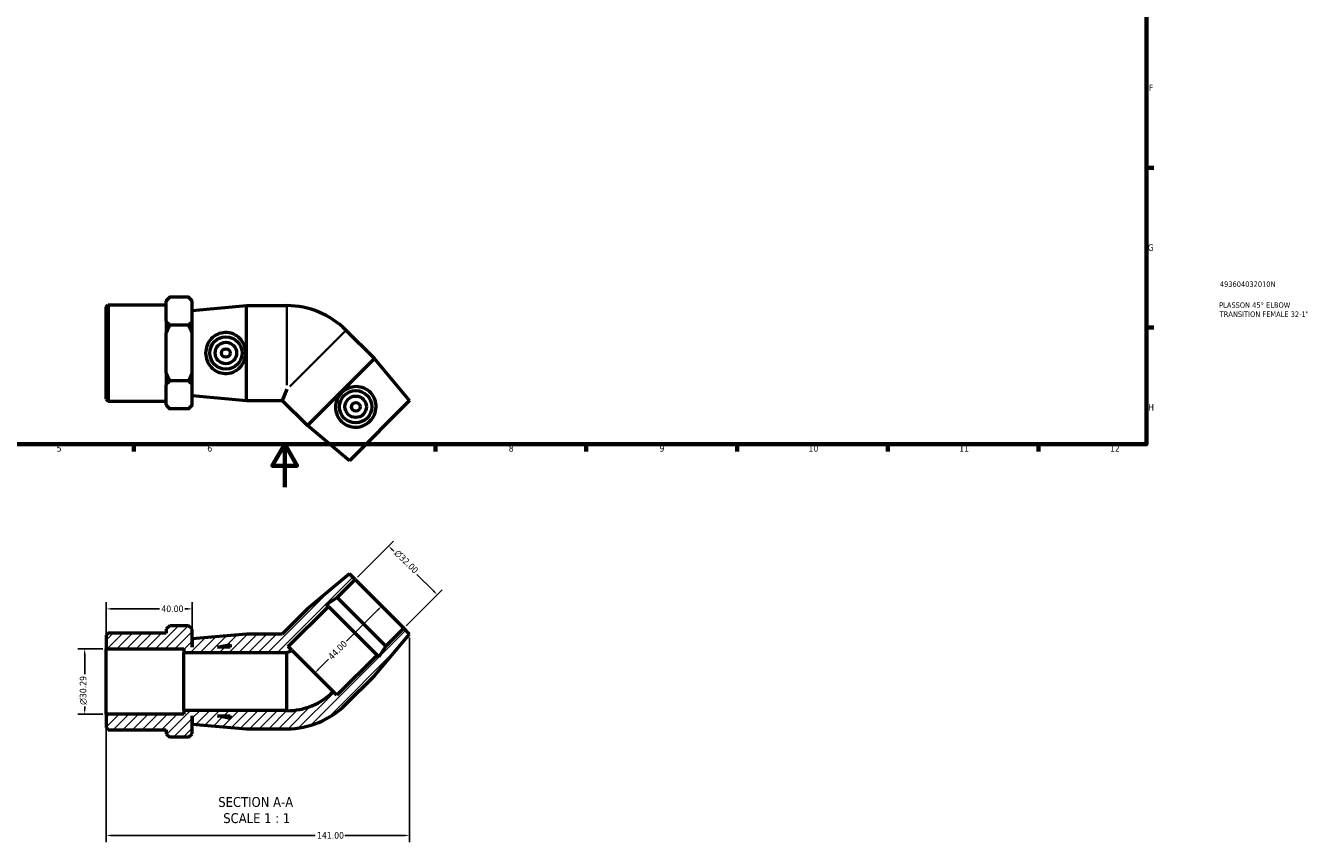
# Model space of a CAD drawing. Header units: millimetres. Extents: x 0 to 897, y -165 to 594.
# Tile 2 of 3: x 300 to 897, y -165 to 214. Entities that reach past the tile are written whole.
import ezdxf

# ---------------------------------------------------------------- set-up
doc = ezdxf.new("R2010")
doc.units = ezdxf.units.MM
for name, color, linetype, lineweight in [('Border (ANSI)', 7, 'Continuous', 70), ('Dimension (ANSI)', 7, 'Continuous', 25), ('Hatch (ANSI)', 7, 'Continuous', 18), ('Symbol (ANSI)', 7, 'Continuous', 25), ('Title (ISO)', 7, 'Continuous', 50), ('Visible (ANSI)', 7, 'Continuous', 50), ('Visible Narrow (ANSI)', 7, 'Continuous', 35)]:
    doc.layers.add(name, color=color, linetype=linetype, lineweight=lineweight)
doc.styles.add('Label Text (ANSI)', font='tahoma.ttf')
doc.styles.add('Note Text (ANSI)', font='tahoma.ttf')
doc.styles.add('Note Text (ISO)', font='tahoma.ttf')
doc.dimstyles.new('Default - mm (ANSI)', dxfattribs={"dimtxt": 3.048, "dimasz": 2.5, "dimexe": 3.175, "dimexo": 1.6002, "dimgap": 0.8, "dimtad": 0, "dimtoh": 1, "dimrnd": 1e-08, "dimzin": 4, "dimdsep": 46, "dimtxsty": 'Note Text (ANSI)', "dimcen": 0.09, "dimdle": 10, "dimclrd": 256, "dimclre": 256, "dimclrt": 230, "dimadec": 1, "dimazin": 1, "dimtfac": 1, "dimtofl": 0, "dimtmove": 0, "dimatfit": 3, "dimfxl": 1, "dimtolj": 1, "dimtzin": 4, "dimlwd": -1, "dimlwe": -1, "dimarcsym": 0})

# ---------------------------------------------------------------- blocks, each defined once
blk = doc.blocks.new('Borders Default Border')
at = {"layer": 'Border (ANSI)'}
for p, q in [((821, 148.5), (824.45, 148.5)), ((821, 74.25), (824.45, 74.25)), ((350.42, 20), (350.42, 16.55)), ((490.58, 20), (490.58, 16.55)), ((560.67, 20), (560.67, 16.55)), ((630.75, 20), (630.75, 16.55)), ((700.83, 20), (700.83, 16.55)), ((770.92, 20), (770.92, 16.55))]:
    blk.add_line(p, q, dxfattribs=at)
at = {"layer": 'Border (ANSI)', "flags": 128}
for points in [[(20, 20), (20, 574), (821, 574), (821, 20), (20, 20)], [(420.5, 0), (420.5, 20), (414.73, 10), (426.27, 10), (420.5, 20)]]:
    blk.add_lwpolyline(points, dxfattribs=at)
at = {"layer": 'Border (ANSI)', "color": 230, "true_color": 0xff0080, "attachment_point": 7, "style": 'Note Text (ANSI)'}
for s, insert, char_height in [('F', (822.14, 184.1), 3.05), ('G', (821.66, 109.79), 3.05), ('H', (821.81, 35.6), 3.05), ('5', (314.48, 16.49), 3.05), ('6', (384.49, 16.49), 3.05), ('7', (454.6, 16.55), 3.05), ('8', (524.63, 16.48), 3.05), ('9', (594.7, 16.49), 3.05), ('10', (663.96, 16.49), 3.048), ('11', (734.04, 16.55), 3.048), ('12', (804.13, 16.55), 3.048)]:
    blk.add_mtext(s, dxfattribs=dict(at, insert=insert, char_height=char_height))
blk = doc.blocks.new('Title Blocks ISO')
at = {"layer": 'Title (ISO)', "color": 232, "true_color": 0xca0064, "style": 'Note Text (ISO)'}
for tag, p in [('PART_NUMBER_001', (34.16, 73.13)), ('DESCRIPTION_001', (33.84, 63.4)), ('DESCRIPTION_002', (34.09, 59.18))]:
    blk.add_attdef(tag, p, '', height=2.5, dxfattribs=at)
blk = doc.blocks.new('*D7')
at = {"layer": 'Defpoints', "color": 0, "transparency": 16777216}
for p in [(337.53, -75.12), (327.53, -105.41), (337.53, -105.41)]:
    blk.add_point(p, dxfattribs=at)
at = {"layer": 'Dimension (ANSI)', "transparency": 16777216}
for p, q in [((335.93, -75.12), (324.36, -75.12)), ((327.53, -77.62), (327.53, -86.82)), ((335.93, -105.41), (324.36, -105.41)), ((327.53, -102.91), (327.53, -101.96))]:
    blk.add_line(p, q, dxfattribs=at)
for points in [[(327.11, -77.62), (327.95, -77.62), (327.53, -75.12)], [(327.11, -102.91), (327.95, -102.91), (327.53, -105.41)]]:
    blk.add_solid(points, dxfattribs=at)
at = {"layer": 'Dimension (ANSI)', "color": 230, "true_color": 0xff0080, "transparency": 16777216, "insert": (325.24, -101.16), "char_height": 3.048, "attachment_point": 1, "rotation": 90, "style": 'Note Text (ANSI)'}
blk.add_mtext('\\A1;\\fAIGDT|b0|i0;\\H3.0480;\\ln\\fTahoma|b0|i0;\\H3.0480;30.29', dxfattribs=at)
blk = doc.blocks.new('*D8')
at = {"layer": 'Defpoints', "color": 0, "transparency": 16777216}
for p in [(468.78, -27.35), (453.22, -42.91), (475.84, -65.54)]:
    blk.add_point(p, dxfattribs=at)
at = {"layer": 'Dimension (ANSI)', "transparency": 16777216}
for p, q in [((454.35, -41.78), (471.02, -25.11)), ((470.55, -29.12), (471.21, -29.79)), ((489.64, -48.21), (481.92, -40.5)), ((476.98, -64.41), (493.65, -47.73))]:
    blk.add_line(p, q, dxfattribs=at)
for points in [[(470.84, -28.82), (470.25, -29.41), (468.78, -27.35)], [(489.93, -47.92), (489.34, -48.51), (491.41, -49.98)]]:
    blk.add_solid(points, dxfattribs=at)
at = {"layer": 'Dimension (ANSI)', "color": 230, "true_color": 0xff0080, "transparency": 16777216, "insert": (473.4, -28.73), "char_height": 3.048, "attachment_point": 1, "rotation": 315, "style": 'Note Text (ANSI)'}
blk.add_mtext('\\A1;\\fAIGDT|b0|i0;\\H3.0480;\\ln\\fTahoma|b0|i0;\\H3.0480;32.00', dxfattribs=at)
blk = doc.blocks.new('*D9')
at = {"layer": 'Defpoints', "color": 0, "transparency": 16777216}
for p in [(464.53, -54.23), (433.42, -85.34), (434.45, -86.37)]:
    blk.add_point(p, dxfattribs=at)
at = {"layer": 'Dimension (ANSI)', "transparency": 16777216}
for p, q in [((463.8, -57.03), (449.22, -71.6)), ((436.22, -84.61), (440.9, -79.93))]:
    blk.add_line(p, q, dxfattribs=at)
for points in [[(463.5, -56.73), (464.09, -57.32), (465.56, -55.26)], [(435.92, -84.31), (436.51, -84.9), (434.45, -86.37)]]:
    blk.add_solid(points, dxfattribs=at)
at = {"layer": 'Dimension (ANSI)', "color": 230, "true_color": 0xff0080, "transparency": 16777216, "insert": (440.34, -78.24), "char_height": 3.048, "attachment_point": 1, "rotation": 45, "style": 'Note Text (ANSI)'}
blk.add_mtext('\\A1;44.00', dxfattribs=at)
blk = doc.blocks.new('*D10')
at = {"layer": 'Defpoints', "color": 0, "transparency": 16777216}
for p in [(478.53, -68.23), (337.53, -105.41), (478.53, -161.85)]:
    blk.add_point(p, dxfattribs=at)
at = {"layer": 'Dimension (ANSI)', "transparency": 16777216}
for p, q in [((478.53, -69.83), (478.53, -165.02)), ((337.53, -107.01), (337.53, -165.02)), ((340.03, -161.85), (434.69, -161.85)), ((476.03, -161.85), (448.37, -161.85))]:
    blk.add_line(p, q, dxfattribs=at)
for points in [[(340.03, -161.43), (340.03, -162.26), (337.53, -161.85)], [(476.03, -161.43), (476.03, -162.26), (478.53, -161.85)]]:
    blk.add_solid(points, dxfattribs=at)
at = {"layer": 'Dimension (ANSI)', "color": 230, "true_color": 0xff0080, "transparency": 16777216, "insert": (435.49, -160.26), "char_height": 3.048, "attachment_point": 1, "style": 'Note Text (ANSI)'}
blk.add_mtext('\\A1;141.00', dxfattribs=at)
blk = doc.blocks.new('*D11')
at = {"layer": 'Defpoints', "color": 0, "transparency": 16777216}
for p in [(377.53, -56.55), (377.53, -70.46), (337.53, -75.12)]:
    blk.add_point(p, dxfattribs=at)
at = {"layer": 'Dimension (ANSI)', "transparency": 16777216}
for p, q in [((337.53, -73.52), (337.53, -53.37)), ((377.53, -68.86), (377.53, -53.37)), ((340.03, -56.55), (362.34, -56.55)), ((375.03, -56.55), (374.11, -56.55))]:
    blk.add_line(p, q, dxfattribs=at)
for points in [[(340.03, -56.13), (340.03, -56.96), (337.53, -56.55)], [(375.03, -56.13), (375.03, -56.96), (377.53, -56.55)]]:
    blk.add_solid(points, dxfattribs=at)
at = {"layer": 'Dimension (ANSI)', "color": 230, "true_color": 0xff0080, "transparency": 16777216, "insert": (363.14, -54.96), "char_height": 3.048, "attachment_point": 1, "style": 'Note Text (ANSI)'}
blk.add_mtext('\\A1;40.00', dxfattribs=at)

msp = doc.modelspace()

# ---------------------------------------------------------------- hatches: boundary and pattern name
at = {"layer": 'Hatch (ANSI)'}
h = msp.add_hatch(dxfattribs=at)
h.set_pattern_fill('ANSI31', color=256, scale=25.4, style=0)
h.set_pattern_definition([(45, (0, 0), (-2.245064, 2.245064), [])])
edge = h.paths.add_edge_path()
edge.add_ellipse((421.531, -73.453), major_axis=(0, -38.81), ratio=1, start_angle=0, end_angle=45)
edge.add_line((448.974, -100.896), (462.232, -87.638))
edge.add_line((462.232, -87.638), (478.531, -68.228))
edge.add_line((478.531, -68.228), (475.844, -65.541))
edge.add_line((475.844, -65.541), (467.547, -73.838))
edge.add_line((467.547, -73.838), (464.281, -78.868))
edge.add_line((464.281, -78.868), (463.399, -77.986))
edge.add_line((463.399, -77.986), (444.732, -96.654))
edge.add_line((444.732, -96.654), (443.034, -94.957))
edge.add_ellipse((421.531, -73.453), major_axis=(21.503, -21.503), ratio=1, start_angle=315, end_angle=360, ccw=False)
edge.add_line((421.531, -103.863), (421.531, -103.763))
edge.add_line((421.531, -103.763), (373.531, -103.763))
edge.add_line((373.531, -103.763), (373.531, -105.409))
edge.add_line((373.531, -105.409), (337.531, -105.409))
edge.add_line((337.531, -105.409), (337.531, -111.743))
edge.add_line((337.531, -111.743), (338.491, -112.703))
edge.add_line((338.491, -112.703), (365.431, -112.703))
edge.add_line((365.431, -112.703), (365.431, -114.575))
edge.add_line((365.431, -114.575), (367.031, -116.175))
edge.add_line((367.031, -116.175), (375.831, -116.175))
edge.add_line((375.831, -116.175), (377.431, -114.575))
edge.add_line((377.431, -114.575), (377.431, -106.263))
edge.add_line((377.431, -106.263), (377.531, -106.263))
edge.add_line((377.531, -106.263), (377.531, -110.063))
edge.add_line((377.531, -110.063), (402.781, -112.263))
edge.add_line((402.781, -112.263), (421.531, -112.263))
h.paths.add_polyline_path([(395.131, -107.51), (389.265, -106.263), (395.131, -106.263)], flags=0)
edge = h.paths.add_edge_path()
edge.add_line((431.12, -56.525), (419.382, -68.263))
edge.add_line((419.382, -68.263), (402.781, -68.263))
edge.add_line((402.781, -68.263), (377.531, -70.463))
edge.add_line((377.531, -70.463), (377.531, -74.263))
edge.add_line((377.531, -74.263), (377.431, -74.263))
edge.add_line((377.431, -74.263), (377.431, -65.952))
edge.add_line((377.431, -65.952), (375.831, -64.352))
edge.add_line((375.831, -64.352), (367.031, -64.352))
edge.add_line((367.031, -64.352), (365.431, -65.952))
edge.add_line((365.431, -65.952), (365.431, -67.823))
edge.add_line((365.431, -67.823), (338.491, -67.823))
edge.add_line((338.491, -67.823), (337.531, -68.783))
edge.add_line((337.531, -68.783), (337.531, -75.118))
edge.add_line((337.531, -75.118), (373.531, -75.118))
edge.add_line((373.531, -75.118), (373.531, -76.763))
edge.add_line((373.531, -76.763), (421.531, -76.763))
edge.add_line((421.531, -76.763), (421.531, -76.663))
edge.add_ellipse((421.531, -73.453), major_axis=(0, -3.21), ratio=1, start_angle=0, end_angle=45)
edge.add_line((423.801, -75.723), (422.104, -74.026))
edge.add_line((422.104, -74.026), (440.772, -55.359))
edge.add_line((440.772, -55.359), (439.89, -54.477))
edge.add_line((439.89, -54.477), (444.92, -51.21))
edge.add_line((444.92, -51.21), (453.217, -42.913))
edge.add_line((453.217, -42.913), (450.53, -40.226))
edge.add_line((450.53, -40.226), (431.12, -56.525))
h.paths.add_polyline_path([(389.265, -74.263), (395.131, -73.016), (395.131, -74.263)], flags=0)

# ---------------------------------------------------------------- linework, layer by layer
at = {"layer": 'Visible (ANSI)'}
for p, q in [((337.531, 83.857), (338.491, 84.817)), ((337.531, 40.897), (337.531, 83.857)), ((338.491, 84.817), (338.491, 39.937)), ((338.491, 84.817), (365.431, 84.817)), ((365.431, 86.688), (367.031, 88.288)), ((365.431, 86.688), (365.431, 86.488)), ((365.431, 81.811), (365.431, 86.488)), ((375.831, 88.288), (367.031, 88.288)), ((377.431, 86.688), (375.831, 88.288)), ((377.431, 86.488), (377.431, 86.688)), ((377.431, 77.134), (377.431, 86.488)), ((377.531, 82.177), (402.781, 84.377)), ((402.781, 40.377), (402.781, 84.377)), ((402.781, 84.377), (421.531, 84.377)), ((365.431, 77.134), (365.431, 81.811)), ((377.431, 78.377), (377.531, 78.377)), ((377.531, 42.577), (377.531, 82.177)), ((365.431, 77.134), (365.431, 71.731)), ((365.431, 62.377), (365.431, 71.731)), ((375.831, 75.333), (367.031, 75.333)), ((377.431, 71.731), (377.431, 77.134)), ((377.431, 53.023), (377.431, 71.731)), ((462.232, 59.752), (448.974, 73.01)), ((365.431, 53.023), (365.431, 62.377)), ((462.232, 59.752), (431.12, 28.639)), ((478.531, 40.341), (462.232, 59.752)), ((365.431, 53.023), (365.431, 47.62)), ((375.831, 49.421), (367.031, 49.421)), ((377.431, 47.62), (377.431, 53.023)), ((365.431, 42.943), (365.431, 47.62)), ((365.431, 38.266), (365.431, 42.943)), ((377.431, 38.266), (377.431, 47.62)), ((377.431, 46.377), (377.531, 46.377)), ((377.531, 42.577), (402.781, 40.377)), ((421.531, 45.567), (419.382, 40.377)), ((337.531, 40.897), (338.491, 39.937)), ((338.491, 39.937), (365.431, 39.937)), ((365.431, 38.266), (365.431, 38.066)), ((365.431, 38.066), (367.031, 36.466)), ((375.831, 36.466), (367.031, 36.466)), ((377.431, 38.066), (375.831, 36.466)), ((377.431, 38.066), (377.431, 38.266)), ((402.781, 40.377), (419.382, 40.377)), ((431.12, 28.639), (419.382, 40.377)), ((478.531, 40.341), (450.53, 12.34)), ((450.53, 12.34), (431.12, 28.639)), ((450.53, -40.226), (431.12, -56.525)), ((453.217, -42.913), (450.53, -40.226)), ((444.92, -51.21), (453.217, -42.913)), ((453.217, -42.913), (475.844, -65.541)), ((439.89, -54.477), (444.92, -51.21)), ((444.92, -51.21), (467.547, -73.838)), ((431.12, -56.525), (419.382, -68.263)), ((422.104, -74.026), (440.772, -55.359)), ((440.772, -55.359), (439.89, -54.477)), ((440.772, -55.359), (463.399, -77.986)), ((367.031, -64.352), (365.431, -65.952)), ((375.831, -64.352), (367.031, -64.352)), ((377.431, -65.952), (375.831, -64.352)), ((475.844, -65.541), (467.547, -73.838)), ((478.531, -68.228), (475.844, -65.541)), ((338.491, -67.823), (337.531, -68.783)), ((337.531, -68.783), (337.531, -75.118)), ((365.431, -67.823), (338.491, -67.823)), ((365.431, -65.952), (365.431, -67.823)), ((377.431, -74.263), (377.431, -65.952)), ((402.781, -68.263), (377.531, -70.463)), ((377.531, -70.463), (377.531, -74.263)), ((419.382, -68.263), (402.781, -68.263)), ((462.232, -87.638), (478.531, -68.228)), ((337.531, -75.118), (373.531, -75.118)), ((337.531, -105.409), (337.531, -75.118)), ((373.531, -75.118), (373.531, -76.763)), ((373.531, -76.763), (421.531, -76.763)), ((373.531, -103.763), (373.531, -76.763)), ((377.531, -74.263), (377.431, -74.263)), ((389.265, -74.263), (395.131, -73.016)), ((395.131, -74.263), (389.265, -74.263)), ((395.131, -73.016), (395.131, -74.263)), ((421.531, -76.763), (421.531, -76.663)), ((421.531, -103.763), (421.531, -76.763)), ((423.801, -75.723), (422.104, -74.026)), ((423.801, -75.723), (443.034, -94.957)), ((467.547, -73.838), (464.281, -78.868)), ((463.399, -77.986), (444.732, -96.654)), ((464.281, -78.868), (463.399, -77.986)), ((448.974, -100.896), (462.232, -87.638)), ((444.732, -96.654), (443.034, -94.957)), ((373.531, -105.409), (337.531, -105.409)), ((337.531, -105.409), (337.531, -111.743)), ((421.531, -103.763), (373.531, -103.763)), ((373.531, -103.763), (373.531, -105.409)), ((377.431, -114.575), (377.431, -106.263)), ((377.431, -106.263), (377.531, -106.263)), ((377.531, -106.263), (377.531, -110.063)), ((395.131, -107.51), (389.265, -106.263)), ((389.265, -106.263), (395.131, -106.263)), ((395.131, -106.263), (395.131, -107.51)), ((421.531, -103.863), (421.531, -103.763)), ((337.531, -111.743), (338.491, -112.703)), ((338.491, -112.703), (365.431, -112.703)), ((365.431, -112.703), (365.431, -114.575)), ((377.531, -110.063), (402.781, -112.263)), ((402.781, -112.263), (421.531, -112.263)), ((365.431, -114.575), (367.031, -116.175)), ((375.831, -116.175), (367.031, -116.175)), ((375.831, -116.175), (377.431, -114.575))]:
    msp.add_line(p, q, dxfattribs=at)
for centre, radius in [((393.144, 62.377), 7.5), ((393.144, 62.377), 5), ((393.144, 62.377), 2), ((453.49, 37.381), 7.5), ((453.49, 37.381), 5), ((453.49, 37.381), 2)]:
    msp.add_circle(centre, radius, dxfattribs=at)
for centre, radius, start, end in [((421.531, 45.567), 38.81, 45, 90), ((421.531, -73.453), 3.21, 270, 315), ((421.531, -73.453), 30.41, 270, 315), ((421.531, -73.453), 38.81, 270, 315)]:
    msp.add_arc(centre, radius, start, end, dxfattribs=at)
for points in [[(367.031, 88.288), (366.102, 87.359), (365.431, 86.488)], [(377.431, 86.488), (376.76, 87.359), (375.831, 88.288)], [(365.431, 77.134), (366.102, 76.262), (367.031, 75.333)], [(367.031, 75.333), (366.102, 73.474), (365.431, 71.731)], [(375.831, 75.333), (376.76, 76.262), (377.431, 77.134)], [(377.431, 71.731), (376.76, 73.474), (375.831, 75.333)], [(365.431, 53.023), (366.102, 51.28), (367.031, 49.421)], [(367.031, 49.421), (366.102, 48.492), (365.431, 47.62)], [(375.831, 49.421), (376.76, 51.28), (377.431, 53.023)], [(377.431, 47.62), (376.76, 48.492), (375.831, 49.421)], [(365.431, 38.266), (366.102, 37.395), (367.031, 36.466)], [(375.831, 36.466), (376.76, 37.395), (377.431, 38.266)]]:
    msp.add_rational_spline(points, [1, 1.00258170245, 1], degree=2, dxfattribs=at)
for points in [[(392.706, 52.862), (391.551, 52.908), (390.333, 53.19), (388.119, 54.214), (387.123, 54.956), (385.557, 56.625), (384.877, 57.674), (383.973, 59.965), (383.749, 61.208), (383.749, 63.546), (383.973, 64.789), (384.877, 67.08), (385.557, 68.129), (387.123, 69.798), (388.119, 70.54), (390.333, 71.564), (391.551, 71.846), (393.965, 71.941), (395.283, 71.717), (397.679, 70.752), (398.761, 70.012), (400.444, 68.318), (401.172, 67.256), (402.149, 64.9), (402.397, 63.605), (402.397, 61.149), (402.149, 59.854), (401.172, 57.498), (400.444, 56.436), (398.761, 54.742), (397.679, 54.002), (395.283, 53.037), (393.965, 52.813), (392.706, 52.862)], [(460.528, 43.799), (461.313, 42.95), (461.975, 41.889), (462.815, 39.6), (462.995, 38.371), (462.923, 36.083), (462.662, 34.861), (461.681, 32.601), (460.96, 31.564), (459.307, 29.911), (458.27, 29.19), (456.011, 28.209), (454.788, 27.949), (452.5, 27.876), (451.272, 28.056), (448.982, 28.896), (447.921, 29.559), (446.147, 31.198), (445.374, 32.288), (444.362, 34.665), (444.121, 35.954), (444.128, 38.342), (444.364, 39.608), (445.339, 41.965), (446.08, 43.055), (447.816, 44.791), (448.907, 45.532), (451.263, 46.507), (452.529, 46.743), (454.917, 46.751), (456.206, 46.51), (458.583, 45.497), (459.673, 44.724), (460.528, 43.799)]]:
    msp.add_open_spline(points, degree=3, knots=[0, 0, 0, 0, 0.3477064, 0.3477064, 0.6954128, 0.6954128, 1.0460385, 1.0460385, 1.3966642, 1.3966642, 1.74729, 1.74729, 2.0979157, 2.0979157, 2.4456221, 2.4456221, 2.7933285, 2.7933285, 3.1724799, 3.1724799, 3.5516314, 3.5516314, 3.9199254, 3.9199254, 4.2882193, 4.2882193, 4.6565132, 4.6565132, 5.0248072, 5.0248072, 5.4039587, 5.4039587, 5.7831101, 5.7831101, 5.7831101, 5.7831101], dxfattribs=at)
at = {"layer": 'Visible Narrow (ANSI)'}
for p, q in [((421.531, 47.419), (421.531, 84.213)), ((448.858, 72.894), (422.841, 46.877))]:
    msp.add_line(p, q, dxfattribs=at)

# ---------------------------------------------------------------- block references
msp.add_blockref('Borders Default Border', (0, 0))
msp.add_blockref('Title Blocks ISO', (821, 20)).add_auto_attribs({'PART_NUMBER_001': '493604032010N', 'DESCRIPTION_001': 'PLASSON 45° ELBOW', 'DESCRIPTION_002': 'TRANSITION FEMALE 32-1"'})

# ---------------------------------------------------------------- texts
at = {"layer": 'Symbol (ANSI)', "char_height": 4.572, "attachment_point": 7, "style": 'Label Text (ANSI)'}
for s, insert in [('SECTION A-A', (389.607, -148.649)), ('SCALE 1 : 1', (391.926, -156.162))]:
    msp.add_mtext(s, dxfattribs=dict(at, insert=insert))

# ---------------------------------------------------------------- dimensions: what is measured, and where the dimension line sits
at = {"layer": 'Dimension (ANSI)'}
for base, p1, p2, angle, picture, middle in [((468.779, -27.351), (475.844, -65.541), (453.217, -42.913), 315, '*D8', (476.569, -35.142)), ((327.531, -105.409), (337.531, -75.118), (337.531, -105.409), 90, '*D7', (327.531, -94.392))]:
    dim = msp.add_linear_dim(base=base, p1=p1, p2=p2, angle=angle, text='\\fAIGDT|b0|i0;\\H3.0480;\\ln\\fTahoma|b0|i0;\\H3.0480;<>', dimstyle='Default - mm (ANSI)', override={"dimtoh": 0, "dimdec": 2, "dimtp": 0, "dimtm": 0, "dimtdec": 2, "dimatfit": 1}, dxfattribs=at)
    dim.commit()
    dim.dimension.update_dxf_attribs({"geometry": picture, "text_midpoint": middle, "dimtype": 160})
for base, p1, p2, angle, override, picture, middle in [((377.531, -56.546), (337.531, -75.118), (377.531, -70.463), 180, {"dimtoh": 0, "dimdec": 2, "dimtp": 0, "dimtm": 0, "dimtdec": 2, "dimatfit": 1}, '*D11', (368.222, -56.546)), ((434.451, -86.373), (464.531, -54.227), (433.418, -85.34), 45, {"dimtoh": 0, "dimdec": 2, "dimse1": 1, "dimse2": 1, "dimtp": 0, "dimtm": 0, "dimtdec": 2, "dimatfit": 1}, '*D9', (445.057, -75.766)), ((478.531, -161.845), (337.531, -105.409), (478.531, -68.228), 180, {"dimtoh": 0, "dimdec": 2, "dimtp": 0, "dimtm": 0, "dimtdec": 2, "dimatfit": 1}, '*D10', (441.531, -161.845))]:
    dim = msp.add_linear_dim(base=base, p1=p1, p2=p2, angle=angle, dimstyle='Default - mm (ANSI)', override=override, dxfattribs=at)
    dim.commit()
    dim.dimension.update_dxf_attribs({"geometry": picture, "text_midpoint": middle, "dimtype": 160})

doc.saveas('drawing.dxf')
